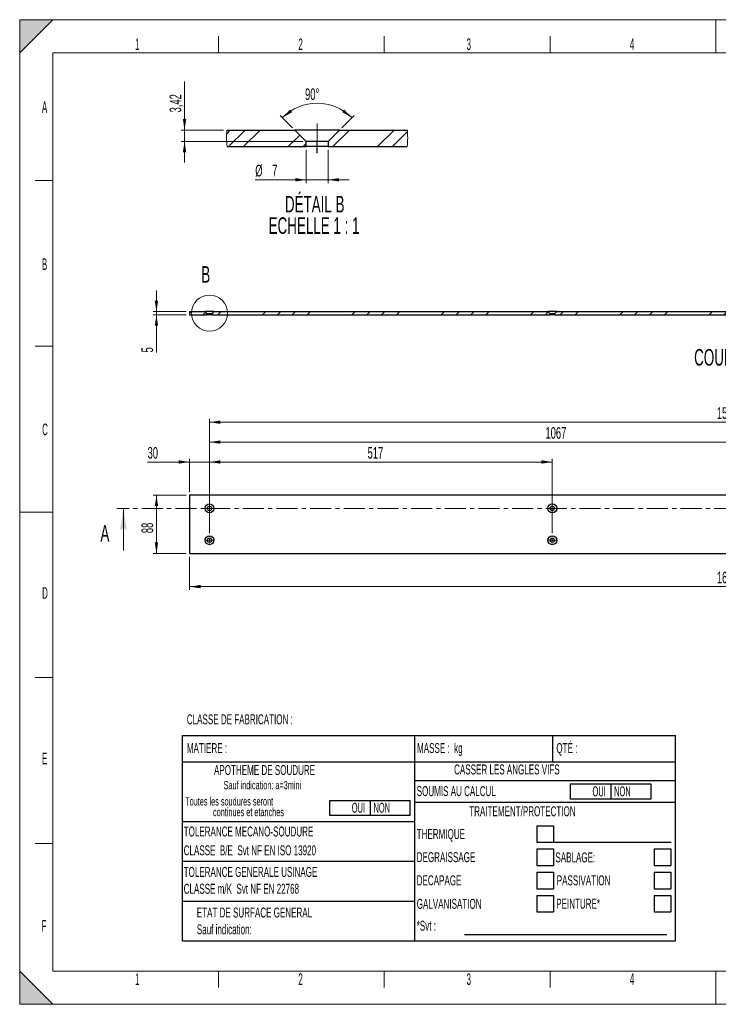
# Model space of a CAD drawing. Header units: millimetres. Extents: x 0 to 2100, y 0 to 1485.
# Tile 1 of 2: x 0 to 1054, y 0 to 1485. Entities that reach past the tile are written whole.
import ezdxf
from ezdxf.enums import TextEntityAlignment as Align

# ---------------------------------------------------------------- set-up
doc = ezdxf.new("R2010")
doc.units = ezdxf.units.MM
doc.header["$LTSCALE"] = 5
doc.linetypes.add('CENTER', pattern=[10.16, 6.35, -1.27, 1.27, -1.27])
doc.linetypes.add('CENTERX2', pattern=[20.32, 12.7, -2.54, 2.54, -2.54])
doc.styles.add('SLDTEXTSTYLE0', font='TXT', dxfattribs={"width": 0.563})
doc.styles.add('SLDTEXTSTYLE1', font='TXT', dxfattribs={"width": 0.605})
doc.styles.add('SLDTEXTSTYLE5', font='TXT', dxfattribs={"width": 0.510549})
doc.dimstyles.new('SLDDIMSTYLE0', dxfattribs={"dimtxt": 17.5, "dimasz": 16.51, "dimexe": 0, "dimexo": 0.0625, "dimgap": 4.375, "dimtad": 1, "dimrnd": 1e-09, "dimzin": 12, "dimdsep": 46, "dimtxsty": 'SLDTEXTSTYLE1', "dimsah": 1, "dimcen": 0.09, "dimadec": 0, "dimazin": 3, "dimtfac": 1, "dimtofl": 0, "dimtmove": 0, "dimatfit": 3, "dimfxl": 1, "dimfrac": 2, "dimtolj": 1, "dimtzin": 12, "dimarcsym": 0})
doc.dimstyles.new('SLDDIMSTYLE1', dxfattribs={"dimtxt": 17.5, "dimasz": 16.51, "dimexe": 0, "dimexo": 0.0625, "dimgap": 4.375, "dimtad": 1, "dimrnd": 1e-09, "dimzin": 12, "dimdsep": 46, "dimtxsty": 'SLDTEXTSTYLE1', "dimsah": 1, "dimcen": 0.09, "dimadec": 0, "dimazin": 3, "dimtfac": 1, "dimtmove": 0, "dimatfit": 0, "dimfxl": 1, "dimfrac": 2, "dimtolj": 1, "dimtzin": 12, "dimarcsym": 0})
doc.dimstyles.new('SLDDIMSTYLE2', dxfattribs={"dimtxt": 17.5, "dimasz": 16.51, "dimexe": 0, "dimexo": 0.0625, "dimgap": 4.375, "dimtad": 1, "dimdec": 0, "dimlfac": 0.2, "dimrnd": 1e-09, "dimzin": 12, "dimdsep": 46, "dimtxsty": 'SLDTEXTSTYLE1', "dimsah": 1, "dimcen": 0.09, "dimadec": 0, "dimazin": 3, "dimtfac": 1, "dimtdec": 0, "dimtmove": 0, "dimatfit": 0, "dimfxl": 1, "dimfrac": 2, "dimtolj": 1, "dimtzin": 12, "dimarcsym": 0})
doc.dimstyles.new('SLDDIMSTYLE3', dxfattribs={"dimtxt": 17.5, "dimasz": 16.51, "dimexe": 0, "dimexo": 0.0625, "dimgap": 4.375, "dimtad": 1, "dimlfac": 0.2, "dimrnd": 1e-09, "dimzin": 12, "dimdsep": 46, "dimtxsty": 'SLDTEXTSTYLE1', "dimsah": 1, "dimcen": 0.09, "dimadec": 0, "dimazin": 3, "dimtfac": 1, "dimtmove": 0, "dimatfit": 0, "dimfxl": 1, "dimfrac": 2, "dimtolj": 1, "dimtzin": 12, "dimarcsym": 0})
doc.dimstyles.new('SLDDIMSTYLE4', dxfattribs={"dimtxt": 17.5, "dimasz": 16.51, "dimexe": 0, "dimexo": 0.0625, "dimgap": 4.375, "dimtad": 1, "dimdec": 4, "dimzin": 12, "dimdsep": 46, "dimtxsty": 'SLDTEXTSTYLE1', "dimsah": 1, "dimcen": 0.09, "dimazin": 3, "dimtfac": 1, "dimtofl": 0, "dimtmove": 0, "dimatfit": 3, "dimfxl": 1, "dimfrac": 2, "dimtolj": 1, "dimtzin": 12, "dimarcsym": 0})

# ---------------------------------------------------------------- blocks, each defined once
blk = doc.blocks.new('SW_NOTE_0')
at = {"color": 0, "linetype": 'Continuous', "lineweight": 18, "insert": (51.3, 19.3), "char_height": 15, "attachment_point": 2, "style": 'SLDTEXTSTYLE0'}
blk.add_mtext('OUI    NON', dxfattribs=at)
blk = doc.blocks.new('SW_NOTE_0_1')
at = {"color": 0, "linetype": 'Continuous', "lineweight": 0, "insert": (0, 19.3), "char_height": 15, "attachment_point": 1, "style": 'SLDTEXTSTYLE1'}
blk.add_mtext('TOLERANCE GENERALE USINAGE', dxfattribs=at)
blk = doc.blocks.new('SW_NOTE_0_2')
at = {"color": 0, "linetype": 'Continuous', "lineweight": 0, "insert": (51.3, 19.3), "char_height": 15, "attachment_point": 2, "style": 'SLDTEXTSTYLE0'}
blk.add_mtext('OUI    NON', dxfattribs=at)
blk = doc.blocks.new('SW_NOTE_0_3')
at = {"color": 0, "linetype": 'Continuous', "lineweight": 0, "insert": (0, 19.3), "char_height": 15, "attachment_point": 1, "style": 'SLDTEXTSTYLE1'}
blk.add_mtext('APOTHEME DE SOUDURE', dxfattribs=at)
blk = doc.blocks.new('SW_NOTE_0_4')
at = {"color": 0, "linetype": 'Continuous', "lineweight": 0, "insert": (0, 19.3), "char_height": 15, "attachment_point": 1, "style": 'SLDTEXTSTYLE1'}
blk.add_mtext('ETAT DE SURFACE GENERAL', dxfattribs=at)
blk = doc.blocks.new('SW_NOTE_0_5')
at = {"color": 0, "linetype": 'Continuous', "lineweight": 0, "insert": (0, 19.3), "char_height": 15, "attachment_point": 1, "style": 'SLDTEXTSTYLE1'}
blk.add_mtext('TOLERANCE MECANO-SOUDURE', dxfattribs=at)
blk = doc.blocks.new('SW_NOTE_0_6')
at = {"color": 0, "linetype": 'Continuous', "lineweight": 0, "insert": (0, 16.1), "char_height": 12.5, "attachment_point": 1, "style": 'SLDTEXTSTYLE1'}
blk.add_mtext('continues et etanches', dxfattribs=at)
blk = doc.blocks.new('SW_NOTE_0_7')
at = {"color": 0, "linetype": 'Continuous', "lineweight": 0, "insert": (0, 16.1), "char_height": 12.5, "attachment_point": 1, "style": 'SLDTEXTSTYLE1'}
blk.add_mtext('Toutes les soudures seront', dxfattribs=at)
blk = doc.blocks.new('SW_NOTE_0_8')
at = {"color": 0, "linetype": 'Continuous', "lineweight": 0, "insert": (0, 19.3), "char_height": 15, "attachment_point": 1, "style": 'SLDTEXTSTYLE1'}
blk.add_mtext('Sauf indication:', dxfattribs=at)
blk = doc.blocks.new('SW_NOTE_0_9')
at = {"color": 0, "linetype": 'Continuous', "lineweight": 0, "insert": (0, 16.1), "char_height": 12.5, "attachment_point": 1, "style": 'SLDTEXTSTYLE1'}
blk.add_mtext('Sauf indication: a=3mini', dxfattribs=at)
blk = doc.blocks.new('SW_NOTE_0_10')
at = {"color": 0, "linetype": 'Continuous', "lineweight": 0, "insert": (0, 19.3), "char_height": 15, "attachment_point": 1, "style": 'SLDTEXTSTYLE1'}
blk.add_mtext('TRAITEMENT/PROTECTION', dxfattribs=at)
blk = doc.blocks.new('SW_NOTE_0_11')
at = {"color": 0, "linetype": 'Continuous', "lineweight": 0, "insert": (0, 19.3), "char_height": 15, "attachment_point": 1, "style": 'SLDTEXTSTYLE1'}
blk.add_mtext('PASSIVATION', dxfattribs=at)
blk = doc.blocks.new('SW_NOTE_0_12')
at = {"color": 0, "linetype": 'Continuous', "lineweight": 0, "insert": (0, 19.3), "char_height": 15, "attachment_point": 1, "style": 'SLDTEXTSTYLE1'}
blk.add_mtext('PEINTURE*', dxfattribs=at)
blk = doc.blocks.new('SW_NOTE_0_13')
at = {"color": 0, "linetype": 'Continuous', "lineweight": 0, "insert": (0, 19.3), "char_height": 15, "attachment_point": 1, "style": 'SLDTEXTSTYLE1'}
blk.add_mtext('SABLAGE:', dxfattribs=at)
blk = doc.blocks.new('SW_NOTE_0_14')
at = {"color": 0, "linetype": 'Continuous', "lineweight": 0, "insert": (0, 19.3), "char_height": 15, "attachment_point": 1, "style": 'SLDTEXTSTYLE1'}
blk.add_mtext('DEGRAISSAGE', dxfattribs=at)
blk = doc.blocks.new('SW_NOTE_0_15')
at = {"color": 0, "linetype": 'Continuous', "lineweight": 0, "insert": (0, 19.3), "char_height": 15, "attachment_point": 1, "style": 'SLDTEXTSTYLE1'}
blk.add_mtext('DECAPAGE', dxfattribs=at)
blk = doc.blocks.new('SW_NOTE_0_16')
at = {"color": 0, "linetype": 'Continuous', "lineweight": 0, "insert": (0, 19.3), "char_height": 15, "attachment_point": 1, "style": 'SLDTEXTSTYLE1'}
blk.add_mtext('THERMIQUE', dxfattribs=at)
blk = doc.blocks.new('SW_NOTE_0_17')
at = {"color": 0, "linetype": 'Continuous', "lineweight": 0, "insert": (0, 19.3), "char_height": 15, "attachment_point": 1, "style": 'SLDTEXTSTYLE1'}
blk.add_mtext('GALVANISATION', dxfattribs=at)
blk = doc.blocks.new('SW_NOTE_0_18')
at = {"color": 0, "linetype": 'Continuous', "lineweight": 0, "insert": (0, 19.3), "char_height": 15, "attachment_point": 1, "style": 'SLDTEXTSTYLE1'}
blk.add_mtext('*Svt :', dxfattribs=at)
blk = doc.blocks.new('SW_NOTE_0_19')
at = {"color": 0, "linetype": 'Continuous', "lineweight": 0, "insert": (0, 19.3), "char_height": 15, "attachment_point": 1, "style": 'SLDTEXTSTYLE1'}
blk.add_mtext('CASSER LES ANGLES VIFS', dxfattribs=at)
blk = doc.blocks.new('SW_NOTE_0_20')
at = {"color": 0, "linetype": 'Continuous', "lineweight": 0, "insert": (0, 19.3), "char_height": 15, "attachment_point": 1, "style": 'SLDTEXTSTYLE1'}
blk.add_mtext('SOUMIS AU CALCUL', dxfattribs=at)
blk = doc.blocks.new('Bloc matiere-traitement')
at = {"color": 7, "linetype": 'Continuous', "lineweight": 25}
for p, q in [((753.4, 0), (753.4, 309.9)), ((753.4, 309.9), (1497, 309.9)), ((1103.9, 0), (1103.9, 309.9)), ((1311.9, 269.9), (1311.9, 309.9)), ((1497, 0), (1497, 309.9)), ((753.4, 269.9), (1497, 269.9)), ((1103.9, 241.6), (1497, 241.6)), ((1338.3, 213.9), (1338.3, 236.6)), ((1338.3, 236.6), (1459.8, 236.6)), ((1399.1, 236.6), (1399.1, 213.9)), ((1459.8, 236.6), (1459.8, 213.9)), ((975.3, 189.2), (975.3, 211.9)), ((975.3, 211.9), (1096.8, 211.9)), ((1036.1, 211.9), (1036.1, 189.2)), ((1096.8, 189.2), (1096.8, 211.9)), ((1103.9, 209.3), (1497, 209.3)), ((1459.8, 213.9), (1338.3, 213.9)), ((753.4, 180.2), (1103.9, 180.2)), ((1096.8, 189.2), (975.3, 189.2)), ((1287.9, 173.6), (1312.9, 173.6)), ((1287.9, 173.6), (1287.9, 148.6)), ((1312.9, 173.6), (1312.9, 148.6)), ((1287.9, 148.6), (1312.9, 148.6)), ((1307.6, 148.6), (1490.4, 148.6)), ((1287.9, 138.6), (1312.9, 138.6)), ((1287.9, 138.6), (1287.9, 113.6)), ((1312.9, 138.6), (1312.9, 113.6)), ((1464.7, 138.6), (1464.7, 113.6)), ((1464.7, 138.6), (1489.7, 138.6)), ((1489.7, 138.6), (1489.7, 113.6)), ((753.4, 120), (1103.9, 120)), ((1287.9, 113.6), (1312.9, 113.6)), ((1464.7, 113.6), (1489.7, 113.6)), ((1287.9, 103.6), (1312.9, 103.6)), ((1287.9, 103.6), (1287.9, 78.6)), ((1312.9, 103.6), (1312.9, 78.6)), ((1464.7, 103.6), (1464.7, 78.6)), ((1464.7, 103.6), (1489.7, 103.6)), ((1489.7, 103.6), (1489.7, 78.6)), ((1287.9, 78.6), (1312.9, 78.6)), ((1464.7, 78.6), (1489.7, 78.6)), ((753.4, 60), (1103.9, 60)), ((1287.9, 68.6), (1287.9, 43.6)), ((1287.9, 68.6), (1312.9, 68.6)), ((1312.9, 68.6), (1312.9, 43.6)), ((1464.7, 68.6), (1464.7, 43.6)), ((1464.7, 68.6), (1489.7, 68.6)), ((1489.7, 68.6), (1489.7, 43.6)), ((1287.9, 43.6), (1312.9, 43.6)), ((1464.7, 43.6), (1489.7, 43.6)), ((753.4, 0), (1497, 0)), ((1178.6, 9.4), (1483.9, 9.4))]:
    blk.add_line(p, q, dxfattribs=at)
at = {"color": 7, "linetype": 'Continuous', "lineweight": 0}
for name, p in [('SW_NOTE_0_3', (800.8, 245.8)), ('SW_NOTE_0_19', (1162.9, 246.7)), ('SW_NOTE_0_9', (815.2, 225)), ('SW_NOTE_0_20', (1106.5, 214)), ('SW_NOTE_0_7', (757.3, 200.5)), ('SW_NOTE_0_2', (986.1, 188.9)), ('SW_NOTE_0_6', (799.3, 184.4)), ('SW_NOTE_0_10', (1185.7, 183.6)), ('SW_NOTE_0_5', (755, 153.1)), ('SW_NOTE_0_16', (1106.5, 149.3)), ('SW_NOTE_0_14', (1106.5, 114.4)), ('SW_NOTE_0_13', (1315.7, 114)), ('SW_NOTE_0_1', (755, 92.1)), ('SW_NOTE_0_15', (1106.5, 79.4)), ('SW_NOTE_0_11', (1317.7, 79.4)), ('SW_NOTE_0_17', (1106.5, 44)), ('SW_NOTE_0_12', (1316.9, 44.2)), ('SW_NOTE_0_4', (774.8, 30.9)), ('SW_NOTE_0_18', (1106.5, 11)), ('SW_NOTE_0_8', (774.8, 5.5))]:
    blk.add_blockref(name, p, dxfattribs=at)
at = {"color": 7, "linetype": 'Continuous', "lineweight": 18}
blk.add_blockref('SW_NOTE_0', (1349.1, 213.6), dxfattribs=at)
at = {"color": 7, "linetype": 'Continuous', "lineweight": 0, "style": 'SLDTEXTSTYLE1', "width": 0.605}
for tag, p in [('CLASSFAB', (759.8, 322.1)), ('MATERIAU', (759.8, 278.7)), ('MASSE', (1107, 278.7)), ('QUANTITE', (1317.1, 278.7)), ('TOLEMECAO', (755, 124.5)), ('TOLGEN', (755, 66.5))]:
    blk.add_attdef(tag, text='', height=15, dxfattribs=at).set_placement(p, align=Align.BOTTOM_LEFT)
at = {"color": 7, "linetype": 'Continuous', "lineweight": 0}
for tag in ['THERMIQUE', 'SABLAGE', 'GALVA', 'PEINTURE_SVT', 'PASSIV', 'DECAPAGE', 'DEGRAISSAGE', 'PEINTURE', 'RA']:
    blk.add_attdef(tag, (0, 0), '', height=17.5, dxfattribs=at)
at = {"color": 7, "linetype": 'Continuous', "lineweight": 18}
for tag in ['SOUDUREETANCHES?', 'CALCUL?']:
    blk.add_attdef(tag, (0, 0), '', height=17.5, dxfattribs=at)
blk = doc.blocks.new('_D')
at = {"color": 7, "linetype": 'Continuous', "lineweight": 0, "transparency": 16777216}
for p, q in [((256.3, 674.9), (256.3, 624.9)), ((1900.3, 674.9), (1900.3, 624.9)), ((256.3, 629.9), (1900.3, 629.9))]:
    blk.add_line(p, q, dxfattribs=at)
at = {"color": 7, "linetype": 'Continuous', "lineweight": 18, "transparency": 16777216}
for points in [[(256.3, 629.9), (272.8, 627.4), (272.8, 632.5)], [(1900.3, 629.9), (1883.8, 632.5), (1883.8, 627.4)]]:
    blk.add_solid(points, dxfattribs=at)
at = {"color": 7, "linetype": 'Continuous', "lineweight": 18, "transparency": 16777216, "insert": (1051.5, 652.5), "char_height": 17.5, "attachment_point": 1, "style": 'SLDTEXTSTYLE1'}
blk.add_mtext('1644', dxfattribs=at)
blk = doc.blocks.new('_D_1')
at = {"color": 7, "linetype": 'Continuous', "lineweight": 0, "transparency": 16777216}
for p, q in [((251.3, 767.9), (201.3, 767.9)), ((206.3, 767.9), (206.3, 679.9)), ((251.3, 679.9), (201.3, 679.9))]:
    blk.add_line(p, q, dxfattribs=at)
at = {"color": 7, "linetype": 'Continuous', "lineweight": 18, "transparency": 16777216}
for points in [[(206.3, 767.9), (203.7, 751.4), (208.8, 751.4)], [(206.3, 679.9), (208.8, 696.5), (203.7, 696.5)]]:
    blk.add_solid(points, dxfattribs=at)
at = {"color": 7, "linetype": 'Continuous', "lineweight": 18, "transparency": 16777216, "insert": (183.7, 710.6), "char_height": 17.5, "attachment_point": 1, "rotation": 90, "style": 'SLDTEXTSTYLE1'}
blk.add_mtext('88', dxfattribs=at)
blk = doc.blocks.new('_D_2')
at = {"color": 7, "linetype": 'Continuous', "lineweight": 0, "transparency": 16777216}
for p, q in [((256.3, 817.9), (192.9, 817.9)), ((256.3, 772.9), (256.3, 822.9)), ((256.3, 817.9), (286.3, 817.9)), ((286.3, 758.7), (286.3, 822.9)), ((286.3, 817.9), (318, 817.9))]:
    blk.add_line(p, q, dxfattribs=at)
at = {"color": 7, "linetype": 'Continuous', "lineweight": 18, "transparency": 16777216}
for points in [[(256.3, 817.9), (239.8, 820.5), (239.8, 815.4)], [(286.3, 817.9), (302.8, 815.4), (302.8, 820.5)]]:
    blk.add_solid(points, dxfattribs=at)
at = {"color": 7, "linetype": 'Continuous', "lineweight": 18, "transparency": 16777216, "insert": (192.9, 840.5), "char_height": 17.5, "attachment_point": 1, "style": 'SLDTEXTSTYLE1'}
blk.add_mtext('30', dxfattribs=at)
blk = doc.blocks.new('_D_3')
at = {"color": 7, "linetype": 'Continuous', "lineweight": 0, "transparency": 16777216}
for p, q in [((286.3, 710.7), (286.3, 822.9)), ((286.3, 817.9), (803.3, 817.9)), ((803.3, 710.7), (803.3, 822.9))]:
    blk.add_line(p, q, dxfattribs=at)
at = {"color": 7, "linetype": 'Continuous', "lineweight": 18, "transparency": 16777216}
for points in [[(286.3, 817.9), (302.8, 815.4), (302.8, 820.5)], [(803.3, 817.9), (786.8, 820.5), (786.8, 815.4)]]:
    blk.add_solid(points, dxfattribs=at)
at = {"color": 7, "linetype": 'Continuous', "lineweight": 18, "transparency": 16777216, "insert": (524.7, 840.5), "char_height": 17.5, "attachment_point": 1, "style": 'SLDTEXTSTYLE1'}
blk.add_mtext('517', dxfattribs=at)
blk = doc.blocks.new('_D_4')
at = {"color": 7, "linetype": 'Continuous', "lineweight": 0, "transparency": 16777216}
for p, q in [((286.3, 710.7), (286.3, 852.9)), ((286.3, 847.9), (1353.3, 847.9)), ((1353.3, 710.7), (1353.3, 852.9))]:
    blk.add_line(p, q, dxfattribs=at)
at = {"color": 7, "linetype": 'Continuous', "lineweight": 18, "transparency": 16777216}
for points in [[(286.3, 847.9), (302.8, 845.4), (302.8, 850.5)], [(1353.3, 847.9), (1336.8, 850.5), (1336.8, 845.4)]]:
    blk.add_solid(points, dxfattribs=at)
at = {"color": 7, "linetype": 'Continuous', "lineweight": 18, "transparency": 16777216, "insert": (793, 870.5), "char_height": 17.5, "attachment_point": 1, "style": 'SLDTEXTSTYLE1'}
blk.add_mtext('1067', dxfattribs=at)
blk = doc.blocks.new('_D_5')
at = {"color": 7, "linetype": 'Continuous', "lineweight": 0, "transparency": 16777216}
for p, q in [((286.3, 710.7), (286.3, 882.9)), ((286.3, 877.9), (1870.3, 877.9)), ((1870.3, 710.7), (1870.3, 882.9))]:
    blk.add_line(p, q, dxfattribs=at)
at = {"color": 7, "linetype": 'Continuous', "lineweight": 18, "transparency": 16777216}
for points in [[(286.3, 877.9), (302.8, 875.4), (302.8, 880.5)], [(1870.3, 877.9), (1853.8, 880.5), (1853.8, 875.4)]]:
    blk.add_solid(points, dxfattribs=at)
at = {"color": 7, "linetype": 'Continuous', "lineweight": 18, "transparency": 16777216, "insert": (1051.5, 900.5), "char_height": 17.5, "attachment_point": 1, "style": 'SLDTEXTSTYLE1'}
blk.add_mtext('1584', dxfattribs=at)
blk = doc.blocks.new('SW_CENTERMARKSYMBOL_4')
at = {"color": 0, "linetype": 'Continuous', "lineweight": 18}
for p, q in [((-5, 0), (-5.8, 0)), ((0, 0), (-2.5, 0)), ((0, 5), (0, 5.8)), ((0, 0), (0, 2.5)), ((0, 0), (0, -2.5)), ((0, 0), (2.5, 0)), ((5, 0), (5.8, 0)), ((0, -5), (0, -5.8))]:
    blk.add_line(p, q, dxfattribs=at)
blk = doc.blocks.new('SW_CENTERMARKSYMBOL_5')
at = {"color": 0, "linetype": 'Continuous', "lineweight": 18}
for p, q in [((-5, 0), (-5.8, 0)), ((0, 0), (-2.5, 0)), ((0, 5), (0, 5.8)), ((0, 0), (0, 2.5)), ((0, 0), (0, -2.5)), ((0, 0), (2.5, 0)), ((5, 0), (5.8, 0)), ((0, -5), (0, -5.8))]:
    blk.add_line(p, q, dxfattribs=at)
blk = doc.blocks.new('SW_CENTERMARKSYMBOL_6')
at = {"color": 0, "linetype": 'Continuous', "lineweight": 18}
for p, q in [((-5, 0), (-5.8, 0)), ((0, 0), (-2.5, 0)), ((0, 5), (0, 5.8)), ((0, 0), (0, 2.5)), ((0, 0), (0, -2.5)), ((0, 0), (2.5, 0)), ((5, 0), (5.8, 0)), ((0, -5), (0, -5.8))]:
    blk.add_line(p, q, dxfattribs=at)
blk = doc.blocks.new('SW_CENTERMARKSYMBOL_7')
at = {"color": 0, "linetype": 'Continuous', "lineweight": 18}
for p, q in [((-5, 0), (-5.8, 0)), ((0, 0), (-2.5, 0)), ((0, 5), (0, 5.8)), ((0, 0), (0, 2.5)), ((0, 0), (0, -2.5)), ((0, 0), (2.5, 0)), ((5, 0), (5.8, 0)), ((0, -5), (0, -5.8))]:
    blk.add_line(p, q, dxfattribs=at)
blk = doc.blocks.new('SW_CENTERMARKSYMBOL_12')
at = {"color": 0, "linetype": 'Continuous', "lineweight": 18}
for p, q in [((-5, 0), (-5.8, 0)), ((0, 0), (-2.5, 0)), ((0, 5), (0, 5.8)), ((0, 0), (0, 2.5)), ((0, 0), (0, -2.5)), ((0, 0), (2.5, 0)), ((5, 0), (5.8, 0)), ((0, -5), (0, -5.8))]:
    blk.add_line(p, q, dxfattribs=at)
blk = doc.blocks.new('SW_CENTERMARKSYMBOL_13')
at = {"color": 0, "linetype": 'Continuous', "lineweight": 18}
for p, q in [((-5, 0), (-5.8, 0)), ((0, 0), (-2.5, 0)), ((0, 5), (0, 5.8)), ((0, 0), (0, 2.5)), ((0, 0), (0, -2.5)), ((0, 0), (2.5, 0)), ((5, 0), (5.8, 0)), ((0, -5), (0, -5.8))]:
    blk.add_line(p, q, dxfattribs=at)
blk = doc.blocks.new('SW_CENTERMARKSYMBOL_14')
at = {"color": 0, "linetype": 'Continuous', "lineweight": 18}
for p, q in [((-5, 0), (-5.8, 0)), ((0, 0), (-2.5, 0)), ((0, 5), (0, 5.8)), ((0, 0), (0, 2.5)), ((0, 0), (0, -2.5)), ((0, 0), (2.5, 0)), ((5, 0), (5.8, 0)), ((0, -5), (0, -5.8))]:
    blk.add_line(p, q, dxfattribs=at)
blk = doc.blocks.new('SW_CENTERMARKSYMBOL_15')
at = {"color": 0, "linetype": 'Continuous', "lineweight": 18}
for p, q in [((-5, 0), (-5.8, 0)), ((0, 0), (-2.5, 0)), ((0, 5), (0, 5.8)), ((0, 0), (0, 2.5)), ((0, 0), (0, -2.5)), ((0, 0), (2.5, 0)), ((5, 0), (5.8, 0)), ((0, -5), (0, -5.8))]:
    blk.add_line(p, q, dxfattribs=at)
blk = doc.blocks.new('_D_8')
at = {"color": 7, "linetype": 'Continuous', "lineweight": 0, "transparency": 16777216}
for p, q in [((206.3, 1044.8), (206.3, 1076.6)), ((251.3, 1044.8), (201.3, 1044.8)), ((251.3, 1039.8), (201.3, 1039.8)), ((206.3, 1044.8), (206.3, 1039.8)), ((206.3, 1039.8), (206.3, 983.1))]:
    blk.add_line(p, q, dxfattribs=at)
at = {"color": 7, "linetype": 'Continuous', "lineweight": 18, "transparency": 16777216}
for points in [[(206.3, 1044.8), (208.8, 1061.3), (203.7, 1061.3)], [(206.3, 1039.8), (203.7, 1023.3), (208.8, 1023.3)]]:
    blk.add_solid(points, dxfattribs=at)
at = {"color": 7, "linetype": 'Continuous', "lineweight": 18, "transparency": 16777216, "insert": (183.7, 983.1), "char_height": 17.5, "attachment_point": 1, "rotation": 90, "style": 'SLDTEXTSTYLE1'}
blk.add_mtext('5', dxfattribs=at)
blk = doc.blocks.new('SW_HATCH_0')
at = {"color": 0, "linetype": 'Continuous', "lineweight": 18}
for p, q in [((-247, 0), (-252.5, -5.5)), ((-224.5, 0), (-249.5, -25)), ((-202.1, 0), (-227.1, -25)), ((-67.4, 0), (-92.4, -25)), ((0, 0), (-25, -25)), ((-142.2, -7.5), (-159.7, -25)), ((20.2, -2.3), (-2.5, -25)), ((-132.6, -20.3), (-137.3, -25))]:
    blk.add_line(p, q, dxfattribs=at)
blk = doc.blocks.new('_D_9')
at = {"color": 7, "linetype": 'Continuous', "lineweight": 0, "transparency": 16777216}
for p, q in [((432.1, 1288.6), (432.1, 1238.6)), ((465.1, 1288.6), (465.1, 1238.6)), ((432.1, 1243.6), (355.3, 1243.6)), ((432.1, 1243.6), (465.1, 1243.6)), ((465.1, 1243.6), (496.9, 1243.6))]:
    blk.add_line(p, q, dxfattribs=at)
at = {"color": 7, "linetype": 'Continuous', "lineweight": 18, "transparency": 16777216}
for points in [[(432.1, 1243.6), (415.6, 1246.1), (415.6, 1241)], [(465.1, 1243.6), (481.6, 1241), (481.6, 1246.1)]]:
    blk.add_solid(points, dxfattribs=at)
at = {"color": 7, "linetype": 'Continuous', "lineweight": 18, "transparency": 16777216, "char_height": 17.5, "attachment_point": 1, "style": 'SLDTEXTSTYLE1'}
for s, insert in [('%%c', (355.3, 1266.1)), ('7', (380.8, 1266.2))]:
    blk.add_mtext(s, dxfattribs=dict(at, insert=insert))
blk = doc.blocks.new('_D_10')
at = {"color": 7, "linetype": 'Continuous', "lineweight": 0, "transparency": 16777216}
for p, q in [((248.6, 1318.6), (248.6, 1392)), ((307.6, 1318.6), (243.6, 1318.6)), ((248.6, 1318.6), (248.6, 1301.5)), ((427.1, 1301.5), (243.6, 1301.5)), ((248.6, 1301.5), (248.6, 1269.7))]:
    blk.add_line(p, q, dxfattribs=at)
at = {"color": 7, "linetype": 'Continuous', "lineweight": 18, "transparency": 16777216}
for points in [[(248.6, 1318.6), (251.2, 1335.1), (246.1, 1335.1)], [(248.6, 1301.5), (246.1, 1285), (251.2, 1285)]]:
    blk.add_solid(points, dxfattribs=at)
at = {"color": 7, "linetype": 'Continuous', "lineweight": 18, "transparency": 16777216, "insert": (226.1, 1345.2), "char_height": 17.5, "attachment_point": 1, "rotation": 90, "style": 'SLDTEXTSTYLE1'}
blk.add_mtext('3,42', dxfattribs=at)
blk = doc.blocks.new('_D_11')
at = {"color": 7, "linetype": 'Continuous', "lineweight": 0, "transparency": 16777216}
for p, q in [((411.5, 1322.1), (392.9, 1340.7)), ((485.8, 1322.1), (504.4, 1340.7))]:
    blk.add_line(p, q, dxfattribs=at)
at = {"color": 7, "linetype": 'Continuous', "lineweight": 18, "transparency": 16777216}
blk.add_arc((448.6, 1285), 73.9, 45, 135, dxfattribs=at)
for points in [[(396.4, 1337.2), (410.9, 1345.5), (407.7, 1349.5)], [(500.8, 1337.2), (489.6, 1349.5), (486.4, 1345.5)]]:
    blk.add_solid(points, dxfattribs=at)
at = {"color": 7, "linetype": 'Continuous', "lineweight": 18, "transparency": 16777216, "insert": (430.4, 1381.4), "char_height": 17.5, "attachment_point": 1, "style": 'SLDTEXTSTYLE1'}
blk.add_mtext('90°', dxfattribs=at)
blk = doc.blocks.new('SW_NOTE_0_26')
at = {"color": 0, "linetype": 'Continuous', "lineweight": 18, "char_height": 25, "attachment_point": 2, "style": 'SLDTEXTSTYLE1'}
for s, insert in [('DÉTAIL B', (77.7, 32.2)), ('ECHELLE 1 : 1', (76.7, -0.1))]:
    blk.add_mtext(s, dxfattribs=dict(at, insert=insert))

msp = doc.modelspace()

# ---------------------------------------------------------------- hatches: boundary and pattern name
at = {"linetype": 'Continuous'}
for points in [[(0, 1435), (50, 1485), (0, 1485)], [(0, 0), (50, 0), (0, 50)]]:
    msp.add_hatch(color=7, dxfattribs=at).paths.add_polyline_path(points, flags=0)
at = {"linetype": 'Continuous', "lineweight": 18}
h = msp.add_hatch(dxfattribs=at)
h.set_pattern_fill('ANSI34', scale=5, angle=3e-322, style=0)
h.paths.add_polyline_path([(279.55911, 1044.80051), (256.27911, 1044.80051), (256.27911, 1039.80051), (282.97911, 1039.80051), (282.97911, 1041.38051)], flags=0)
h = msp.add_hatch(dxfattribs=at)
h.set_pattern_fill('ANSI34', scale=5, angle=3e-322, style=0)
h.paths.add_polyline_path([(289.57911, 1039.80051), (799.97911, 1039.80051), (799.97911, 1041.38051), (796.55911, 1044.80051), (292.99911, 1044.80051), (289.57911, 1041.38051)], flags=0)
h = msp.add_hatch(dxfattribs=at)
h.set_pattern_fill('ANSI34', scale=5, angle=3e-322, style=0)
h.paths.add_polyline_path([(806.57911, 1039.80051), (1349.97911, 1039.80051), (1349.97911, 1041.38051), (1346.55911, 1044.80051), (809.99911, 1044.80051), (806.57911, 1041.38051)], flags=0)

# ---------------------------------------------------------------- linework, layer by layer
at = {"color": 7, "linetype": 'Continuous', "lineweight": 18}
for p, q in [((0, 1485), (0, 1435)), ((0, 1435), (50, 1485)), ((50, 1485), (0, 1485)), ((0, 0), (0, 1485)), ((0, 1485), (2100, 1485)), ((1050, 1485), (1050, 1435.17068)), ((299.92381, 1460.17068), (299.92381, 1435.17068)), ((299.92381, 1460.17068), (299.92381, 1435.17068)), ((549.92381, 1460.17068), (549.92381, 1435.17068)), ((549.92381, 1460.17068), (549.92381, 1435.17068)), ((549.92381, 1460.17068), (549.92381, 1435.17068)), ((799.92381, 1460.17068), (799.92381, 1435.17068)), ((799.92381, 1460.17068), (799.92381, 1435.17068)), ((799.92381, 1460.17068), (799.92381, 1435.17068)), ((799.92381, 1460.17068), (799.92381, 1435.17068)), ((2049.92381, 1435.17068), (49.92381, 1435.17068)), ((49.92381, 1435.17068), (49.92381, 50.17068)), ((49.92381, 1242.67068), (23.26561, 1242.67068)), ((49.92381, 992.67068), (23.26561, 992.67068)), ((0, 742.5), (49.92381, 742.5)), ((156.46412, 684.44183), (156.46412, 747.94183)), ((49.92381, 492.67068), (23.26561, 492.67068)), ((49.92381, 242.67068), (23.26561, 242.67068)), ((0, 50), (0, 0)), ((50, 0), (0, 50)), ((49.92381, 50.17068), (2049.92381, 50.17068)), ((299.92381, 50.17068), (299.92381, 25.17068)), ((299.92381, 50.17068), (299.92381, 25.17068)), ((549.92381, 50.17068), (549.92381, 25.17068)), ((549.92381, 50.17068), (549.92381, 25.17068)), ((549.92381, 50.17068), (549.92381, 25.17068)), ((799.92381, 50.17068), (799.92381, 25.17068)), ((799.92381, 50.17068), (799.92381, 25.17068)), ((799.92381, 50.17068), (799.92381, 25.17068)), ((799.92381, 50.17068), (799.92381, 25.17068)), ((1050, 0), (1050, 50.17068)), ((0, 0), (50, 0)), ((0, 0), (2100, 0))]:
    msp.add_line(p, q, dxfattribs=at)
at = {"color": 7, "linetype": 'CENTERX2', "lineweight": 18}
msp.add_line((448.62431, 1328.56269), (448.62431, 1301.46269), dxfattribs=at)
at = {"color": 7, "linetype": 'Continuous', "lineweight": 25}
for p, q in [((312.56598, 1318.56269), (415.02428, 1318.56269)), ((432.12426, 1301.46269), (415.02428, 1318.56269)), ((482.22435, 1318.56269), (415.02428, 1318.56269)), ((482.22435, 1318.56269), (465.12437, 1301.46269)), ((482.22435, 1318.56269), (584.68264, 1318.56269)), ((312.684, 1293.56269), (432.12426, 1293.56269)), ((465.12437, 1301.46269), (432.12426, 1301.46269)), ((432.12426, 1293.56269), (432.12426, 1301.46269)), ((465.12437, 1293.56269), (432.12426, 1293.56269)), ((465.12437, 1301.46269), (465.12437, 1293.56269)), ((465.12437, 1293.56269), (584.56433, 1293.56269)), ((256.27911, 1044.80051), (256.27911, 1039.80051)), ((256.27911, 1044.80051), (279.55911, 1044.80051)), ((256.27911, 1039.80051), (282.97911, 1039.80051)), ((282.97911, 1041.38051), (279.55911, 1044.80051)), ((292.99911, 1044.80051), (279.55911, 1044.80051)), ((289.57911, 1041.38051), (282.97911, 1041.38051)), ((282.97911, 1039.80051), (282.97911, 1041.38051)), ((289.57911, 1039.80051), (282.97911, 1039.80051)), ((292.99911, 1044.80051), (289.57911, 1041.38051)), ((289.57911, 1041.38051), (289.57911, 1039.80051)), ((289.57911, 1039.80051), (799.97911, 1039.80051)), ((292.99911, 1044.80051), (796.55911, 1044.80051)), ((799.97911, 1041.38051), (796.55911, 1044.80051)), ((809.99911, 1044.80051), (796.55911, 1044.80051)), ((806.57911, 1041.38051), (799.97911, 1041.38051)), ((799.97911, 1039.80051), (799.97911, 1041.38051)), ((806.57911, 1039.80051), (799.97911, 1039.80051)), ((809.99911, 1044.80051), (806.57911, 1041.38051)), ((806.57911, 1041.38051), (806.57911, 1039.80051)), ((806.57911, 1039.80051), (1349.97911, 1039.80051)), ((809.99911, 1044.80051), (1346.55911, 1044.80051)), ((1900.27911, 767.94183), (256.27911, 767.94183)), ((256.27911, 767.94183), (256.27911, 679.94183)), ((256.27911, 679.94183), (1900.27911, 679.94183))]:
    msp.add_line(p, q, dxfattribs=at)
at = {"color": 8, "linetype": 'CENTERX2'}
msp.add_line((448.62431, 1283.56269), (448.62431, 1301.46269), dxfattribs=at)
at = {"color": 7, "linetype": 'CENTER', "lineweight": 18}
msp.add_line((1993.81584, 747.94183), (146.46412, 747.94183), dxfattribs=at)
at = {"color": 7, "linetype": 'Continuous', "lineweight": 18}
msp.add_circle((286.27911, 1042.42906), 27.3148, dxfattribs=at)
at = {"color": 7, "linetype": 'Continuous', "lineweight": 25}
for centre, radius in [((286.27911, 747.94183), 6.72), ((286.27911, 747.94183), 3.3), ((803.27911, 747.94183), 6.72), ((803.27911, 747.94183), 3.3), ((286.27911, 699.94183), 6.72), ((286.27911, 699.94183), 3.3), ((803.27911, 699.94183), 6.72), ((803.27911, 699.94183), 3.3)]:
    msp.add_circle(centre, radius, dxfattribs=at)
at = {"color": 7, "linetype": 'Continuous', "lineweight": 18}
for centre, radius, start, end in [((448.65965, 1306.70487), 136.60927, 175.02040206, 185.52054492), ((448.77599, 1306.71332), 136.42223, 359.99668471, 4.98287654), ((448.76836, 1306.699), 136.42987, 354.47464673, 0.00269916)]:
    msp.add_arc(centre, radius, start, end, dxfattribs=at)
msp.add_solid([(156.46412, 747.94183), (151.38412, 716.19183), (161.54412, 716.19183)], dxfattribs=at)

# ---------------------------------------------------------------- block references
for name, p in [('SW_HATCH_0', (564.68886, 1318.56269)), ('SW_NOTE_0_26', (367.27886, 1187.0422))]:
    msp.add_blockref(name, p, dxfattribs=at)
at = {"color": 8, "linetype": 'Continuous'}
for name, p in [('SW_CENTERMARKSYMBOL_6', (286.27911, 747.94183)), ('SW_CENTERMARKSYMBOL_14', (286.27911, 747.94183)), ('SW_CENTERMARKSYMBOL_5', (803.27911, 747.94183)), ('SW_CENTERMARKSYMBOL_13', (803.27911, 747.94183)), ('SW_CENTERMARKSYMBOL_7', (286.27911, 699.94183)), ('SW_CENTERMARKSYMBOL_15', (286.27911, 699.94183)), ('SW_CENTERMARKSYMBOL_4', (803.27911, 699.94183)), ('SW_CENTERMARKSYMBOL_12', (803.27911, 699.94183))]:
    msp.add_blockref(name, p, dxfattribs=at)
at = {"color": 7, "linetype": 'Continuous'}
msp.add_blockref('Bloc matiere-traitement', (-507.66422, 95.73279), dxfattribs=at).add_auto_attribs({'MASSE': 'MASSE :  kg', 'CLASSFAB': 'CLASSE DE FABRICATION : ', 'TOLEMECAO': 'CLASSE  B/E  Svt NF EN ISO 13920', 'TOLGEN': 'CLASSE m/K  Svt NF EN 22768', 'MATERIAU': 'MATIERE : ', 'QUANTITE': 'QTÉ : '})

# ---------------------------------------------------------------- texts
at = {"color": 7, "linetype": 'Continuous', "lineweight": 0, "char_height": 17.5, "attachment_point": 2, "style": 'SLDTEXTSTYLE5'}
for s, insert in [('1', (177.35579, 1456.74182)), ('2', (423.61627, 1456.74182)), ('3', (677.35579, 1456.74182)), ('4', (923.61627, 1456.74182)), ('A', (37.5719, 1361.92689)), ('B', (37.5719, 1125.0016)), ('C', (38.16707, 875.87772)), ('D', (38.16707, 629.10251)), ('E', (37.5719, 379.42135)), ('F', (36.73382, 127.14522)), ('1', (177.35579, 46.74182)), ('2', (423.61627, 46.74182)), ('3', (677.35579, 46.74182)), ('4', (923.61627, 46.74182))]:
    msp.add_mtext(s, dxfattribs=dict(at, insert=insert))
at = {"color": 7, "linetype": 'Continuous', "lineweight": 18, "char_height": 25, "style": 'SLDTEXTSTYLE1'}
for s, insert, attachment_point in [('B', (273.87974, 1113.38057), 1), ('COUPE A-A', (1072.87711, 988.26574), 2)]:
    msp.add_mtext(s, dxfattribs=dict(at, insert=insert, attachment_point=attachment_point))
at = {"color": 7, "linetype": 'Continuous', "insert": (121.77272, 722.79538), "char_height": 25, "attachment_point": 1, "style": 'SLDTEXTSTYLE1'}
msp.add_mtext('A', dxfattribs=at)

# ---------------------------------------------------------------- dimensions: what is measured, and where the dimension line sits
at = {"color": 7, "linetype": 'Continuous', "lineweight": 18}
for base, p1, p2, dimstyle, picture, middle in [((248.62429, 1301.46269), (312.56598, 1318.56269), (432.12429, 1301.46269), 'SLDDIMSTYLE3', '_D_10', (248.62429, 1368.56269)), ((206.27911, 1039.80051), (256.27911, 1044.80051), (256.27911, 1039.80051), 'SLDDIMSTYLE1', '_D_8', (206.27911, 989.80051)), ((206.27911, 679.94183), (256.27911, 767.94183), (256.27911, 679.94183), 'SLDDIMSTYLE0', '_D_1', (206.27911, 723.94183))]:
    dim = msp.add_linear_dim(base=base, p1=p1, p2=p2, angle=90, dimstyle=dimstyle, dxfattribs=at)
    dim.commit()
    dim.dimension.update_dxf_attribs({"geometry": picture, "text_midpoint": middle, "dimtype": 160})
dim = msp.add_angular_dim_2l(base=(448.62429, 1358.81986), line1=((482.22429, 1318.56269), (465.12429, 1301.46269)), line2=((432.12429, 1301.46269), (415.02429, 1318.56269)), dimstyle='SLDDIMSTYLE4', dxfattribs=at)
dim.commit()
dim.dimension.update_dxf_attribs({"geometry": '_D_11', "text_midpoint": (448.62429, 1358.81986), "dimtype": 162})
dim = msp.add_linear_dim(base=(465.12429, 1243.56269), p1=(432.12429, 1293.56269), p2=(465.12429, 1293.56269), text='%%c<>', dimstyle='SLDDIMSTYLE2', dxfattribs=at)
dim.commit()
dim.dimension.update_dxf_attribs({"geometry": '_D_9', "text_midpoint": (374.76661, 1243.56269), "dimtype": 160})
for base, p1, p2, dimstyle, picture, middle in [((1870.27911, 877.94183), (286.27911, 705.74183), (1870.27911, 705.74183), 'SLDDIMSTYLE0', '_D_5', (1078.27911, 877.94183)), ((1353.27911, 847.94183), (286.27911, 705.74183), (1353.27911, 705.74183), 'SLDDIMSTYLE0', '_D_4', (819.77911, 847.94183)), ((286.27911, 817.94183), (256.27911, 767.94183), (286.27911, 753.74183), 'SLDDIMSTYLE1', '_D_2', (206.27911, 817.94183)), ((803.27911, 817.94183), (286.27911, 705.74183), (803.27911, 705.74183), 'SLDDIMSTYLE0', '_D_3', (544.77911, 817.94183)), ((1900.27911, 629.94183), (256.27911, 679.94183), (1900.27911, 679.94183), 'SLDDIMSTYLE0', '_D', (1078.27911, 629.94183))]:
    dim = msp.add_linear_dim(base=base, p1=p1, p2=p2, dimstyle=dimstyle, dxfattribs=at)
    dim.commit()
    dim.dimension.update_dxf_attribs({"geometry": picture, "text_midpoint": middle, "dimtype": 160})

doc.saveas('drawing.dxf')
